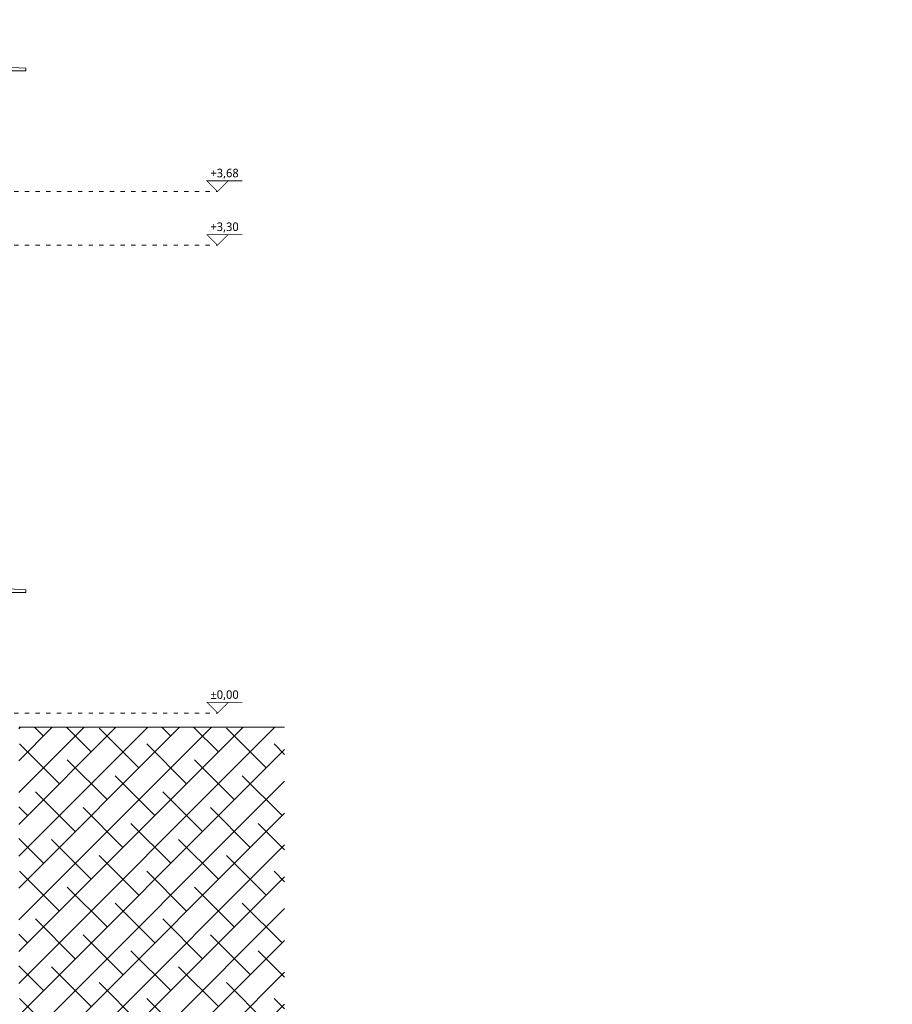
# Model space of a CAD drawing. Header units: millimetres. Extents: x 80301 to 146489, y -78581 to -28273.
# Tile 75 of 135: x 127195 to 127811, y -71498 to -70804. Entities that reach past the tile are written whole.
import ezdxf
from ezdxf.enums import TextEntityAlignment as Align

# ---------------------------------------------------------------- set-up
doc = ezdxf.new("R2010")
doc.units = ezdxf.units.MM
doc.linetypes.add('ACAD_ISO03W100', pattern=[30, 12, -18])
doc.layers.get('0').update_dxf_attribs({"lineweight": 0})
doc.layers.add('A-przekrycieram.ART', color=7, linetype='Continuous', lineweight=0, true_color=0xffffff)
for name, color, linetype, lineweight in [('opis..KF', 250, 'Continuous', 15), ('stolarka..KF', 250, 'Continuous', 5), ('wymiar..KF', 12, 'Continuous', 5), ('ściany ist..KF', 61, 'Continuous', 5)]:
    doc.layers.add(name, color=color, linetype=linetype, lineweight=lineweight)
doc.layers.add('szraf', color=7, linetype='Continuous', true_color=0xd9d9d9)
doc.styles.add('ARCH', font='segoeuil.ttf')

# ---------------------------------------------------------------- blocks, each defined once
blk = doc.blocks.new('*U1060')
at = {"layer": 'opis..KF', "const_width": 1}
blk.add_lwpolyline([(4206.9, 15), (4156.9, 15), (4171.9, 0), (4186.9, 15)], dxfattribs=at)
at = {"layer": 'opis..KF', "linetype": 'ACAD_ISO03W100', "ltscale": 0.5}
blk.add_lwpolyline([(0, 0), (4171.9, 0)], dxfattribs=at)
at = {"layer": 'opis..KF', "style": 'ARCH'}
for tag, p in [('±2', (10, 26)), ('±22', (4181.9, 26))]:
    blk.add_attdef(tag, text='', height=12, dxfattribs=at).set_placement(p, align=Align.MIDDLE_CENTER)
blk = doc.blocks.new('*U1254')
at = {"layer": 'A-przekrycieram.ART'}
h = blk.add_hatch(color=256, dxfattribs=at)
h.dxf.hatch_style = 1
h.paths.add_polyline_path([(0, 2970), (4200, 2970), (4200, 0), (0, 0)])
h.paths.add_polyline_path([(200, 2870), (4100, 2870), (4100, 100), (200, 100)], flags=16)

msp = doc.modelspace()

# ---------------------------------------------------------------- hatches: boundary and pattern name
at = {"layer": 'szraf', "linetype": 'ByBlock'}
h = msp.add_hatch(dxfattribs=at)
h.set_pattern_fill('ANSI38', color=9, scale=5)
h.set_pattern_definition([(45, (-41583.777, -24802.457), (-11.2253202, 11.2253202), []), (135, (-41583.777, -24802.457), (-33.6759605, 11.2253202), [39.6875, -23.8125])])
h.paths.add_polyline_path([(125150.25, -71302.7), (125150.25, -71663.74), (127381.5, -71663.74), (127381.5, -71302.7), (127193.95, -71302.7), (127193.95, -71492.7), (127147.95, -71492.7), (127147.95, -71332.7), (126577.95, -71332.7), (126577.95, -71492.7), (126547.95, -71492.7), (126547.95, -71332.7), (126035.95, -71332.7), (126035.95, -71492.7), (126005.95, -71492.7), (126005.95, -71332.7), (125435.95, -71332.7), (125435.95, -71492.7), (125389.95, -71492.7), (125389.95, -71302.7)])

# ---------------------------------------------------------------- linework, layer by layer
at = {"layer": 'stolarka..KF'}
for points in [[(127178.95, -70836.7), (127178.95, -70839.7), (127199.02, -70839.7), (127199.02, -70837.7)], [(127178.95, -71204.7), (127178.95, -71207.7), (127199.02, -71207.7), (127199.02, -71205.7)]]:
    msp.add_lwpolyline(points, close=True, dxfattribs=at)
at = {"layer": 'ściany ist..KF', "linetype": 'ByBlock'}
msp.add_line((127193.95, -71302.7), (127381.5, -71302.7), dxfattribs=at)

# ---------------------------------------------------------------- block references
msp.add_blockref('*U1254', (124566.87, -72139.49))
at = {"layer": 'wymiar..KF'}
ref = msp.add_blockref('*U1060', (125248.29, -70924.7), dxfattribs=dict(at, xscale=0.5, yscale=0.5, zscale=0.5))
ref.add_attrib('±22', '+3,68', dxfattribs={"layer": 'opis..KF', "height": 6, "style": 'ARCH'}).set_placement((127339.21, -70911.7), align=Align.MIDDLE_CENTER)
ref = msp.add_blockref('*U1060', (125248.29, -70962.6), dxfattribs=dict(at, xscale=0.5, yscale=0.5, zscale=0.5))
ref.add_attrib('±22', '+3,30', dxfattribs={"layer": 'opis..KF', "height": 6, "style": 'ARCH'}).set_placement((127339.21, -70949.6), align=Align.MIDDLE_CENTER)
ref = msp.add_blockref('*U1060', (125248.29, -71292.7), dxfattribs=dict(at, xscale=0.5, yscale=0.5, zscale=0.5))
ref.add_attrib('±22', '±0,00', dxfattribs={"layer": 'opis..KF', "height": 6, "style": 'ARCH'}).set_placement((127339.21, -71279.7), align=Align.MIDDLE_CENTER)

doc.saveas('drawing.dxf')
